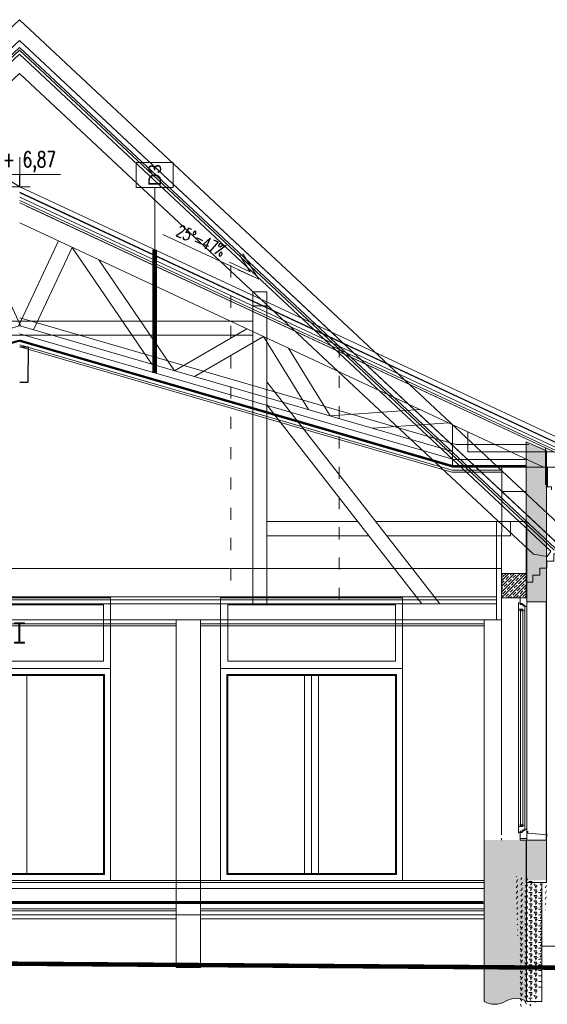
# Model space of a CAD drawing. Header units: centimetres. Extents: x -122 to 72759, y 3298 to 43172.
# Tile 2 of 243: x 27010 to 27533, y 16061 to 17036. Entities that reach past the tile are written whole.
import ezdxf
from ezdxf.enums import TextEntityAlignment as Align

# ---------------------------------------------------------------- set-up
doc = ezdxf.new("R2010")
doc.units = ezdxf.units.CM
doc.header["$MEASUREMENT"] = 0
doc.linetypes.add('ACAD_ISO03W100', pattern=[30, 12, -18])
doc.linetypes.add('PAPA', pattern=[0.75, 0.35, -0.4])
doc.layers.get('0').update_dxf_attribs({"lineweight": 5})
doc.layers.get('Defpoints').update_dxf_attribs({"lineweight": 5})
for name, color, linetype, lineweight in [('0-hatch', 7, 'Continuous', 5), ('0-LINIA CIENKA', 7, 'Continuous', 5), ('0-WIDOSK', 7, 'Continuous', 5), ('0_OPISY WARSTW', 7, 'Continuous', 5), ('1- ŚREDNIA', 7, 'Continuous', 5), ('1-METKI', 7, 'Continuous', 5), ('_ nowe meble', 7, 'Continuous', 5), ('_ ściany konstrukcyjne', 7, 'Continuous', 5), ('A_izol-termiczna', 7, 'ZIGZAG', 5), ('A_okna', 7, 'Continuous', 5), ('A_sciany', 7, 'Continuous', 5), ('A_widokowa', 7, 'Continuous', 5), ('cienka', 7, 'Continuous', 5), ('cienka 0', 7, 'Continuous', 5), ('cienka sciany', 7, 'Continuous', 5), ('hacze', 7, 'Continuous', 5), ('istniejące hatch', 7, 'Continuous', 5), ('Istniejące sciany', 7, 'Continuous', 5), ('meble', 7, 'Continuous', 5), ('PR-METKI', 7, 'Continuous', 5), ('widok', 7, 'Continuous', 5), ('wymiarowanie', 7, 'Continuous', 5), ('ZZZ_Xref', 7, 'Continuous', 5)]:
    doc.layers.add(name, color=color, linetype=linetype, lineweight=lineweight)
doc.styles.add('20', font='romans.shx', dxfattribs={"width": 0.7})
doc.styles.add('Century', font='GOTHIC.TTF')
doc.styles.add('ROMAN', font='romans.shx', dxfattribs={"width": 0.7})
doc.styles.get("Standard").update_dxf_attribs({"font": 'ARIAL.TTF'})
doc.linetypes.add('BATTING', pattern='A,0.0001,-0.1,[134,ltypeshp.shx,S=0.1,R=0,X=-0.1,Y=0],-0.2,[134,ltypeshp.shx,S=0.1,R=180,X=0.1,Y=0],-0.1', length=0.4001)
doc.linetypes.add('ZIGZAG', pattern='A,0.0001,-0.2,[131,ltypeshp.shx,S=0.2,R=0,X=-0.2,Y=0],-0.4,[131,ltypeshp.shx,S=0.2,R=180,X=0.2,Y=0],-0.2', length=0.8001)
doc.dimstyles.new('1-100', dxfattribs={"dimscale": 0, "dimtxt": 15, "dimasz": 5, "dimexe": 3, "dimexo": 7, "dimgap": 2, "dimtad": 1, "dimdec": 0, "dimrnd": 0.5, "dimzin": 9, "dimdsep": 46, "dimtxsty": '20', "dimblk1": 'new', "dimblk2": 'new', "dimsah": 1, "dimcen": 5, "dimdle": 20, "dimse1": 1, "dimse2": 1, "dimclrd": 256, "dimclre": 3, "dimclrt": 256, "dimadec": 0, "dimazin": 0, "dimtfac": 15, "dimtdec": 0, "dimtix": 1, "dimtmove": 1, "dimatfit": 3, "dimldrblk": 'new', "dimfxl": 1, "dimtfill": 1, "dimtolj": 1, "dimtzin": 5, "dimlwd": -1, "dimarcsym": 0})
doc.dimstyles.get("Standard").update_dxf_attribs({"dimtxt": 0.18, "dimasz": 0.18, "dimexe": 0.18, "dimexo": 0.0625, "dimgap": 0.09, "dimtad": 0, "dimtih": 1, "dimtoh": 1, "dimdec": 4, "dimzin": 0, "dimdsep": 46, "dimtxsty": 'Standard', "dimcen": 0.09, "dimadec": 0, "dimazin": 0, "dimtfac": 1, "dimtdec": 4, "dimtofl": 0, "dimtmove": 0, "dimatfit": 3, "dimfxl": 1, "dimtolj": 1, "dimtzin": 0, "dimarcsym": 0})

# ---------------------------------------------------------------- blocks, each defined once
blk = doc.blocks.new('G$CAC59C053')
at = {"layer": 'istniejące hatch', "ltscale": 0.5, "transparency": 33554687}
h = blk.add_hatch(color=256, dxfattribs=at)
h.dxf.hatch_style = 1
edge = h.paths.add_edge_path()
edge.add_line((920.3412787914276, 70.000004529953), (932.3423182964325, 70.00000464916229))
edge.add_line((932.3423182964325, 70.00000464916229), (932.3412796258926, 70.00160217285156))
edge.add_line((932.3412796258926, 70.00160217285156), (962.3908317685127, 69.9984073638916))
edge.add_line((962.3908317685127, 69.9984073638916), (962.3642270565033, -90.00000023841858))
edge.add_arc((951.729105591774, -105.6580926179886), 18.9283296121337, 55.81529120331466, 124.1847085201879)
edge.add_arc((930.7176318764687, -71.55052495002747), 21.16723502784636, 240.6457293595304, 299.35427056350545, ccw=False)
edge.add_line((920.3412784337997, -90.00000035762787), (920.3412786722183, 40.00000464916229))
h = blk.add_hatch(color=256, dxfattribs=at)
h.dxf.hatch_style = 1
edge = h.paths.add_edge_path()
edge.add_line((-1.072883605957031e-06, 7.001056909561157), (-42.04955291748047, 6.998948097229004))
edge.add_line((-42.04955291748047, 6.998948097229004), (-42.02294874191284, -90))
edge.add_arc((-31.38782781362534, -105.6580924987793), 18.92832960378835, 55.81529165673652, 124.1847089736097, ccw=False)
edge.add_arc((-10.37635385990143, -71.55052483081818), 21.16723493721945, 240.6457295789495, 299.3542707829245)
edge.add_line((-2.980232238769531e-07, -89.99999976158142), (-6.556510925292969e-07, -45.10359394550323))
at = {"layer": 'Istniejące sciany', "ltscale": 0.5}
for points in [[(460.1706393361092, 882.5412194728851), (-93.69068640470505, 364.3636384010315), (-83.4428099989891, 353.4100532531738), (460.1706393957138, 862.0000002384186)], [(460.1706395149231, 882.5412194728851), (1014.031965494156, 364.3636387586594), (1003.78408908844, 353.4100534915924), (460.1706393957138, 862)], [(-83.4428099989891, 353.4100532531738), (460.1706393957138, 862.0000002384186)], [(460.1706393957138, 862.0000002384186), (-76.04719680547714, 360.3291876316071)], [(1003.784089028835, 353.4100532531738), (460.1706393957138, 862)], [(460.1706393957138, 862), (996.388475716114, 360.3291879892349)], [(-80.02685183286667, 349.7588580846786), (460.1706391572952, 855.1529268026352)], [(-69.2036337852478, 357.1459367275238), (460.1706392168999, 852.4140977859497)], [(1000.368130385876, 349.7588583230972), (460.1706394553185, 855.1529266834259)], [(989.5449123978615, 357.1459369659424), (460.1706392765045, 852.4140975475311)], [(460.1706392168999, 848.305853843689), (-65.96169185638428, 356.0707654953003), (-62.34033423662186, 350.6710624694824), (-48.73561179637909, 353.0152122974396), (460.1706392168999, 829.1340489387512)], [(460.1706392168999, 848.305853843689), (986.3029708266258, 356.0707656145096), (982.6816130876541, 350.671062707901), (969.076890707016, 353.0152125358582), (460.1706393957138, 829.1340489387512)], [(215.1568143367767, 613.0038022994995), (215.1568143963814, 599.0038022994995), (229.1568139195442, 599.0038020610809), (229.1568145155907, 613.0038021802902)], [(705.1844645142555, 613.0038024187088), (705.1844644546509, 599.0038022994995), (691.1844646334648, 599.0038021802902), (691.1844643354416, 613.0038022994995)], [(229.1568143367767, 584.027407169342), (460.1706390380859, 584.027407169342)], [(691.1844644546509, 584.027407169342), (460.1706393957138, 584.027407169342)], [(229.1568145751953, 570.027407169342), (460.1706399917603, 570.0274070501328)], [(691.1844636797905, 570.0274074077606), (460.1706390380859, 570.0274072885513)], [(215.1568143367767, 523.8237709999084), (43.91315317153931, 303.9999998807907)], [(705.184464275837, 523.8237711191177), (876.4281257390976, 304)], [(215.1568142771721, 501.0426261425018), (61.65976250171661, 303.9999997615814)], [(705.184464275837, 501.0426261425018), (858.6815161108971, 304)], [(-12.00000023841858, 385.385618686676), (107.3128998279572, 385.3856189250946)], [(125.0595092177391, 385.3856188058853), (215.1568143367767, 385.3856189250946)], [(795.2817694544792, 385.3856189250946), (705.1844643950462, 385.3856189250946)], [(932.3412788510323, 385.3856191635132), (813.0283791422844, 385.3856190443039)], [(-12, 371.3856188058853), (96.40683954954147, 371.3856188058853)], [(114.1534489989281, 371.3856189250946), (215.1568143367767, 371.3856188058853)], [(806.1878297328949, 371.3856189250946), (705.1844645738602, 371.3856188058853)], [(932.3412789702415, 371.3856189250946), (823.9344391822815, 371.3856189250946)], [(-42.04719644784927, 325.3291876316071), (-48.04719632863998, 325.3291876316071), (-48.04719668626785, 332.3291878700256), (-55.04719650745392, 332.3291875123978), (-55.04719638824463, 339.3291876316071), (-62.04719662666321, 339.3291878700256), (-62.04719656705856, 346.3291878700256), (-69.04719680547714, 346.3291878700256), (-69.04719668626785, 353.3291879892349), (-76.04719662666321, 353.3291877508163), (-76.04719668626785, 360.3291877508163), (-76.04719680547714, 360.3291876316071)], [(962.3884753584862, 325.3291876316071), (968.3884754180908, 325.3291881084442), (968.3884753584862, 332.3291878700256), (975.3884751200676, 332.3291881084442), (975.3884754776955, 339.3291878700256), (982.3884755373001, 339.3291878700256), (982.3884754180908, 346.3291878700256), (989.3884756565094, 346.3291881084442), (989.3884754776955, 353.3291879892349), (996.3884756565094, 353.3291881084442), (996.388475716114, 360.3291879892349), (996.388475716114, 360.3291879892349)], [(1003.784089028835, 353.4100532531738), (1000.368130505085, 349.7588582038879)], [(-17.82324641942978, 311.0000001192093), (932.3420728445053, 311)], [(-17.78552848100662, 307.9999998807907), (932.3421048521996, 308)], [(-17.73523825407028, 304), (932.3421475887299, 304)], [(0, 288), (920.341278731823, 288)], [(-2.384185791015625e-07, 284), (615.3561015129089, 284)], [(639.3561055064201, 283.9999998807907), (920.3412788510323, 284)], [(0, 282), (615.3561014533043, 281.9999998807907)], [(639.3561053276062, 282), (920.3412789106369, 281.9999997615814)], [(0, 2), (615.3561013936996, 1.999999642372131)], [(-5.960464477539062e-08, 0), (615.3561015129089, -2.384185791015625e-07)], [(639.3561128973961, 1.999999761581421), (920.341278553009, 1.999999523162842)], [(-2.980232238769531e-07, -7.999999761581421), (615.356101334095, -7.99999988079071)], [(639.3561130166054, -3.576278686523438e-07), (920.341278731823, -5.960464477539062e-07)], [(639.356113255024, -7.99999988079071), (920.341278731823, -8.000000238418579)]]:
    blk.add_lwpolyline(points, dxfattribs=at)
for points in [[(229.1568145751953, 304.0000001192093), (229.1568142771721, 613.0038024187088), (215.1568143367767, 613.0038022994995), (215.156814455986, 304)], [(691.1844643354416, 304.0000001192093), (691.1844643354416, 613.0038022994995), (705.1844645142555, 613.0038024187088), (705.1844643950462, 304)], [(-12.00003153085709, 371.3840210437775), (-12.00003153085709, 385.384021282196), (-26.00003129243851, 385.3840214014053), (-26.00003159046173, 371.3818809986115)], [(932.3413101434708, 371.3840211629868), (932.3413103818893, 385.384021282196), (946.3413102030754, 385.3840216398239), (946.3413106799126, 371.3818811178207)], [(455.1706392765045, 284.9999995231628), (465.1706394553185, 284.9999997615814), (465.1706394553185, 283.9999997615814), (460.6706394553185, 283.9999998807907), (460.6706391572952, 266), (465.1706389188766, 265.9999998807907), (465.1706394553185, 264.9999997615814), (455.1706394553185, 264.9999997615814), (455.1706394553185, 265.9999996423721), (459.6706395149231, 266.0000001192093), (459.6706389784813, 283.9999998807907), (455.1706392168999, 283.9999997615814)], [(639.3561055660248, 288), (615.356101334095, 288), (615.3561012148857, -56.35201132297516), (639.3561143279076, -56.35201144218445)]]:
    blk.add_lwpolyline(points, close=True, dxfattribs=at)
for points in [[(920.341278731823, 288), (932.3423182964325, 288), (932.3412789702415, 385.3856190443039), (962.390830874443, 385.3824242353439), (962.3642270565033, -90.00000023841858, 0.3074941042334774), (941.0939853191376, -90, -0.2619186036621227), (920.3412784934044, -90)], [(7.152557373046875e-07, 288), (-18.0495553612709, 288.0000021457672), (-18.04955339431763, 329.000004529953), (-42.04955250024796, 328.9989502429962), (-42.02294886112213, -90.00000023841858, -0.3074941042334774), (-20.75270706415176, -89.99999976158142, 0.2619186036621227), (-4.172325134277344e-07, -89.99999988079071)]]:
    blk.add_lwpolyline(points, format="xyb", close=True, dxfattribs=at)
blk = doc.blocks.new('*U1287')
at = {"color": 7, "lineweight": 50, "true_color": 0xffffff}
blk.add_wipeout([(44.000000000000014, 236.00000000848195), (44.000000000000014, 9.577092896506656e-09), (0, 0), (2.1542015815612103e-07, 240), (25, 240), (25, 235.9999999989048)], dxfattribs=at).dxf.layer = 'cienka'
at = {"layer": 'A_izol-termiczna', "ltscale": 34}
blk.add_line((25, 235.9999999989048), (25, 239.9999999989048), dxfattribs=at)
at = {"layer": 'A_izol-termiczna', "linetype": 'Continuous'}
blk.add_line((25, 235.9999999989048), (44, 236.0000000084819), dxfattribs=at).dxf.unprotected_set("ltscale", 0)
at = {"layer": 'A_izol-termiczna', "linetype": 'Continuous', "ltscale": 34}
blk.add_line((25, 2.824034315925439e-18), (44, 9.5770621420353e-09), dxfattribs=at)
at = {"layer": 'A_okna'}
for p, q in [((16.7000000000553, 235.0138864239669), (18.50000000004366, 235.0138864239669)), ((16.7000000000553, 235.0138864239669), (16.7000000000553, 228.7138864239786)), ((18.50000000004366, 234.4138864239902), (18.50000000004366, 239.9999999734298)), ((18.50000000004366, 239.9999999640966), (24.99999999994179, 239.9999999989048)), ((18.50000000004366, 235.0138864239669), (18.50000000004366, 233.2138864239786)), ((20.2000000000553, 234.4138864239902), (18.50000000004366, 234.4138864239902)), ((20.2000000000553, 233.6138864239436), (20.2000000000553, 234.4138864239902)), ((16.7000000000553, 228.7138864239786), (21.10000000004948, 228.7138864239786)), ((16.7000000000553, 228.7138864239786), (18.7000000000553, 228.7138864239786)), ((16.73606914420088, 228.0978638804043), (16.93126547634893, 228.7138864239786)), ((16.83232870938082, 227.4236431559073), (16.73606914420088, 228.0978638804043)), ((18.7000000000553, 227.0138864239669), (16.83232870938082, 227.4236431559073)), ((18.50000000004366, 233.2138864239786), (20.90000000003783, 233.2138864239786)), ((18.7000000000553, 228.7138864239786), (18.7000000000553, 227.0138864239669)), ((18.7000000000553, 228.4138864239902), (19.2000000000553, 228.4138864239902)), ((19.2000000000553, 228.4138864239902), (20.60106894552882, 228.4138864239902)), ((19.2000000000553, 228.4138864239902), (19.2000000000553, 226.9902540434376)), ((20.60106894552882, 226.9902540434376), (19.2000000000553, 226.9902540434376)), ((21.50000000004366, 233.6138864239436), (20.2000000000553, 233.6138864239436)), ((21.10106894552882, 228.4138864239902), (20.60106894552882, 228.4138864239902)), ((20.60106894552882, 228.4138864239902), (20.60106894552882, 226.9902540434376)), ((20.90000000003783, 233.2138864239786), (20.90000000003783, 232.0138864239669)), ((20.90000000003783, 232.0138864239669), (23.10000000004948, 232.0138864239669)), ((21.10000000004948, 228.7138864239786), (21.10605731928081, 227.0138972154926)), ((21.10605731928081, 227.0138972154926), (23.10000000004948, 227.474498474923)), ((21.50000000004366, 232.6138864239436), (21.50000000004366, 233.6138864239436)), ((23.10000000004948, 232.6138864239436), (21.50000000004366, 232.6138864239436)), ((23.10000000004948, 231.2138864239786), (23.10000000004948, 232.6138864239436)), ((23.10000000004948, 232.0138864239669), (23.10000000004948, 227.474498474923)), ((25.00000000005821, 231.2138864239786), (23.10000000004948, 231.2138864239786)), ((16.70000000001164, 13.29999999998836), (21.10000000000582, 13.29999999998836)), ((16.70000000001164, 13.29999999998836), (18.70000000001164, 13.29999999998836)), ((16.70000000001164, 7), (16.70000000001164, 13.29999999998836)), ((16.83232870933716, 14.59024326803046), (16.73606914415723, 13.91602254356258)), ((16.73606914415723, 13.91602254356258), (16.93126547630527, 13.29999999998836)), ((18.70000000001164, 15), (16.83232870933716, 14.59024326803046)), ((18.70000000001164, 13.29999999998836), (18.70000000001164, 15)), ((18.70000000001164, 13.59999999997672), (19.20000000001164, 13.59999999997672)), ((19.20000000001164, 13.59999999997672), (19.20000000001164, 15.0236323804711)), ((20.60106894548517, 15.0236323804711), (19.20000000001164, 15.0236323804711)), ((19.20000000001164, 13.59999999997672), (20.60106894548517, 13.59999999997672)), ((20.60106894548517, 13.59999999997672), (20.60106894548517, 15.0236323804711)), ((21.10106894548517, 13.59999999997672), (20.60106894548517, 13.59999999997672)), ((20.89999999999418, 10), (23.10000000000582, 10)), ((20.89999999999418, 8.799999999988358), (20.89999999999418, 10)), ((21.10000000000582, 13.29999999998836), (21.10605731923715, 14.99998920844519)), ((21.10605731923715, 14.99998920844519), (23.10000000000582, 14.53938794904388)), ((23.10000000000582, 10), (23.10000000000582, 14.53938794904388)), ((25, 10.79999999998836), (23.10000000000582, 10.79999999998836)), ((23.10000000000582, 10.79999999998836), (23.10000000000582, 9.399999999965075)), ((25, 2.824034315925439e-18), (25, 10.79999999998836)), ((0, 0), (0, 2)), ((16.70000000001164, 7), (18.5, 7)), ((18.4953962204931, 7.599999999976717), (18.4953962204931, 2.824034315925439e-18)), ((18.5, 7), (18.5, 8.799999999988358)), ((18.5, 8.799999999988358), (20.89999999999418, 8.799999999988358)), ((20.20000000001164, 7.599999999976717), (18.5, 7.599999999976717)), ((18.5, 1.5), (25, 1.5)), ((18.5, 2.824034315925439e-18), (25, 2.824034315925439e-18)), ((21.5, 8.399999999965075), (20.20000000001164, 8.399999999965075)), ((20.20000000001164, 8.399999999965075), (20.20000000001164, 7.599999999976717)), ((21.5, 9.399999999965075), (21.5, 8.399999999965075)), ((23.10000000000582, 9.399999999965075), (21.5, 9.399999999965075))]:
    blk.add_line(p, q, dxfattribs=at)
at = {"layer": 'A_okna', "lineweight": 0}
for p, q in [((25, 10.80000000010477), (25, 239.9999999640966)), ((16.7000000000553, 228.7138864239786), (16.70000000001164, 13.29999999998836)), ((18.7000000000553, 228.4138864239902), (18.70000000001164, 15.00000000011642)), ((21.10106894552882, 228.4138864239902), (21.10605731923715, 14.9999892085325)), ((23.10000000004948, 227.474498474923), (23.10000000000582, 14.5393879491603))]:
    blk.add_line(p, q, dxfattribs=at)
at = {"layer": 'A_sciany', "ltscale": 34}
blk.add_line((25, 239.9999999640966), (-1.567373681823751e-16, 240), dxfattribs=at)
blk.add_lwpolyline([(25.8136868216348, 8.81435855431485), (25.8136868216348, 6.667521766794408), (45.07673256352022, 5.000002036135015), (44.61475434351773, 3.292622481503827)], dxfattribs=at)
at = {"layer": 'A_widokowa'}
for p, q in [((0, 5), (-1.567373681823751e-16, 240)), ((44, 236.0000000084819), (44, 9.57706447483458e-09))]:
    blk.add_line(p, q, dxfattribs=at)
blk = doc.blocks.new('G$CAF55AF46')
at = {"layer": 'hacze', "transparency": 33554687}
h = blk.add_hatch(dxfattribs=at)
h.set_pattern_fill('JIS_STN_1E', color=256, scale=3.999999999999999, angle=138.1887953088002, style=0)
h.set_pattern_definition([(44.99999999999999, (1112.195866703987, 236.8493068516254), (-2.828427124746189, 2.828427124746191), []), (44.99999999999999, (1115.01586663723, 236.8493067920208), (-2.828427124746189, 2.828427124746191), [4, -2])])
h.paths.add_polyline_path([(0, 24.00000002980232), (1.192092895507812e-07, -2.980232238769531e-08), (-24, 1.490116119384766e-07), (-24, 24.00000002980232)])
at = {"layer": 'hacze'}
blk.add_lwpolyline([(0, 24.00000002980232), (1.192092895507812e-07, -2.980232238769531e-08), (-24, 1.490116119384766e-07), (-24, 24.00000002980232)], close=True, dxfattribs=at)
blk = doc.blocks.new('*U1293')
blk.add_line((7.741475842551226e-15, 68.45564872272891), (0, 0))
blk.add_lwpolyline([(20.30405022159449, 68.45564872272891), (-20.30405022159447, 68.45564872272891), (-20.30405022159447, 95.77072858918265), (20.30405022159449, 95.77072858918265)], close=True)
at = {"ltscale": 2, "const_width": 5}
blk.add_lwpolyline([(8.302234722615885e-15, -135.6444521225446), (0, 0)], dxfattribs=at)
at = {"style": 'Century'}
blk.add_attdef('OZNACZENIE', text='', height=14, rotation=269.9982441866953, dxfattribs=at).set_placement((3.551610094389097e-14, 82.11318865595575), align=Align.MIDDLE_CENTER)
blk = doc.blocks.new('A$C62ED3DEA')
at = {"layer": '0-WIDOSK', "const_width": 1}
blk.add_lwpolyline([(-17.55801372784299, 10.77340776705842), (-1.818989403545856e-12, -3.637978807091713e-12), (-1.818989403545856e-12, 10.77340776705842)], dxfattribs=at)
at = {"layer": 'PR-METKI', "ltscale": 15}
for points in [[(-1.818989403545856e-12, -2.728484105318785e-12), (-1.818989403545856e-12, 26.32330762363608)], [(-1.818989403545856e-12, -2.728484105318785e-12), (-17.55801372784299, 10.77340776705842), (36.06441087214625, 10.77340776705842), (-1.818989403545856e-12, 10.77340776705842), (-1.818989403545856e-12, -2.728484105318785e-12)], [(-9.247762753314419, -2.728484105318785e-12), (9.247762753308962, -2.728484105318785e-12)]]:
    blk.add_lwpolyline(points, dxfattribs=at)
blk = doc.blocks.new('G$C45CCCB1D')
at = {"layer": 'PR-METKI', "xscale": 0.7437499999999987, "yscale": 0.7437499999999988, "zscale": 0.7437499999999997, "rotation": 1.219350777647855e-06}
blk.add_blockref('A$C62ED3DEA', (-2.980232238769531e-08, -2.384185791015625e-07), dxfattribs=at)
at = {"layer": 'PR-METKI', "color": 51, "ltscale": 15, "insert": (-11.13605323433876, 9.681744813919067), "char_height": 10.4125, "width": 131.1180396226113, "attachment_point": 7, "rotation": 1.2193332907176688e-06}
blk.add_mtext('{\\W0.7;\\Fromans|c238;+ 6,87}', dxfattribs=at)
blk = doc.blocks.new('G$C3BFB8617')
at = {"layer": 'widok'}
for points in [[(-236.5215881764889, -84.3569107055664), (-141.459330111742, -40.02865183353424)], [(236.5206776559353, -84.35691046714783), (141.4584195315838, -40.02865147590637)], [(-220.6314879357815, -59.18700909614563), (-236.5215881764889, -84.3569107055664), (-216.2202944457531, -74.89026188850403)], [(-217.9255990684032, -60.89527320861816), (-227.9993795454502, -76.85213017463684), (-207.6676196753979, -67.37127494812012)], [(217.9246884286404, -60.89527297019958), (227.9984689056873, -76.85212981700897), (207.6667090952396, -67.37127470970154)], [(220.6305772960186, -59.18700885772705), (236.5206776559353, -84.35691046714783), (216.2193838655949, -74.89026165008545)]]:
    blk.add_lwpolyline(points, dxfattribs=at)
at = {"layer": '1-METKI', "char_height": 12, "width": 102.004118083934, "style": 'ROMAN'}
for insert, attachment_point, rotation in [((-199.9947716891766, -62.33350193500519), 7, 24.999999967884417), ((199.9938610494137, -62.33350157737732), 9, 335.000000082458)]:
    blk.add_mtext('25%%D=47%', dxfattribs=dict(at, insert=insert, attachment_point=attachment_point, rotation=rotation))
blk = doc.blocks.new('G$C8E3AB248')
at = {"layer": '0-hatch', "lineweight": 5, "transparency": 33554687}
h = blk.add_hatch(dxfattribs=at)
h.set_pattern_fill('HONEY', color=256, scale=0.9999999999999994, angle=90.15015614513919)
h.set_pattern_definition([(129.9999999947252, (66452.88998445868, 19150.95337975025), (-5.167615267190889, 1.880858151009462), [3.174999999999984, -6.349999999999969]), (249.9999999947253, (66452.88998445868, 19150.95337975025), (0.9549366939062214, -5.415715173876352), [3.174999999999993, -6.349999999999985]), (189.999999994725, (66452.88998445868, 19150.95337975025), (-4.21267857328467, -3.534857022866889), [-6.35000000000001, 3.175000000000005])])
h.paths.add_polyline_path([(1266.224905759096, 77.04723632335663), (1246.224905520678, 77.04723632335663), (1246.224905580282, 511.494552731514), (1266.224904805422, 504.0240135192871)])
h = blk.add_hatch(dxfattribs=at)
h.set_pattern_fill('HONEY', color=256, scale=0.9999999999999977, angle=270.0000000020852)
h.set_pattern_definition([(359.9999999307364, (123389038.7270985, 1021224252.699062), (4.762500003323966, 2.749630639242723), [3.174999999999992, -6.349999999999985]), (119.9999999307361, (123389038.7270985, 1021224252.699062), (-4.762499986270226, 2.749630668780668), [3.174999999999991, -6.349999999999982]), (59.99999993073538, (123389038.7270985, 1021224252.699062), (1.705374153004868e-08, 5.499261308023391), [-6.349999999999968, 3.174999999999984])])
h.paths.add_polyline_path([(1246.720385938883, 75.03809225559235), (1261.720385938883, 75.03809225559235), (1261.720385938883, -42.96274793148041), (1246.713782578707, -42.96190822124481)])
at = {"layer": '0-hatch', "linetype": 'BATTING', "lineweight": 5, "ltscale": 15}
for points in [[(1249.006562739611, 508.8940082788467), (1176.582575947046, 508.8940080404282), (744.7503141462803, 634.1496415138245)], [(1246.211445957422, 493.8940080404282), (1174.451081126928, 493.8940079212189), (744.7503141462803, 618.5313881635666)]]:
    blk.add_lwpolyline(points, dxfattribs=at)
at = {"layer": '0-LINIA CIENKA', "lineweight": 5}
blk.add_lwpolyline([(266.3000021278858, 386.0380967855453), (1222.066659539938, 386.0380965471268)], dxfattribs=at)
at = {"layer": '1- ŚREDNIA', "lineweight": 5}
for points in [[(744.750314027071, 758.6145726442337), (1292.408936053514, 503.237163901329), (1292.408936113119, 497.4730261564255), (1290.985016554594, 499.5165932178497)], [(744.7503140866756, 758.0628840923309), (1291.961623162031, 502.894060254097)], [(744.7503140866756, 750.3392382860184), (1285.371146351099, 498.2436045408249)], [(744.7503140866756, 748.1324824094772), (1284.525910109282, 496.4309892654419)], [(1222.211469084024, 483.3940080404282), (1172.959045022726, 483.3936196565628), (744.7503141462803, 607.59860932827)], [(1222.211484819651, 481.3940081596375), (1172.674852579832, 481.3936175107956), (744.7503141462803, 605.5161751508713)]]:
    blk.add_lwpolyline(points, dxfattribs=at)
for points in [[(1246.224905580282, 511.494552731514), (1266.406001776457, 502.5502606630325), (1266.406001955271, 75.03809237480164), (1246.22490593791, 75.03809201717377)], [(1246.720385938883, 75.03809225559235), (1261.720385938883, 75.03809225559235), (1261.720385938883, -42.96274793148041), (1246.713782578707, -42.96190822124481)]]:
    blk.add_lwpolyline(points, close=True, dxfattribs=at)
for points, elevation in [([(1275.709318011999, 486.3937717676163), (1267.322881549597, 486.3934744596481), (1267.322881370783, 466.8800345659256), (1265.827613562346, 466.8800345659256)], 6.103515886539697e-06), ([(1265.827613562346, 466.8800345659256), (1271.324956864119, 466.8800345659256), (1271.3249566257, 463.8800345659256)], 6.103515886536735e-06)]:
    blk.add_lwpolyline(points, dxfattribs=dict(at, elevation=elevation))
at = {"layer": '_ nowe meble', "lineweight": 5}
for points in [[(744.7503142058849, 764.1314624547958), (1294.522027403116, 507.7687023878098), (1292.40893599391, 503.2371634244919)], [(744.7503140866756, 753.6493723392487), (1286.639001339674, 500.9625283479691)], [(751.5394242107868, 744.9666684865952), (1280.269758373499, 498.4156650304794), (1280.269758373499, 486.3936229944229)], [(744.750314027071, 728.2716802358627), (1263.459482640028, 486.3936229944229)], [(1280.269758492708, 486.3936232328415), (1173.385333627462, 486.3936231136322), (1173.385333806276, 528.3958884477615)], [(1273.883507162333, 501.3936229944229), (1188.385333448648, 501.3936229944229), (1188.385333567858, 521.4012733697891)], [(1265.392330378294, 468.9416525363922), (1265.392330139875, 505.3531240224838)], [(751.7503139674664, 281.0380967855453), (751.7503141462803, 83.03809666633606)], [(1026.726311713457, 281.0380970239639), (1026.726311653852, 83.03809678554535)], [(1033.726311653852, 281.0380970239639), (1033.726311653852, 83.03809678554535)], [(1040.726311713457, 281.0380969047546), (1040.726311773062, 83.03809678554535)]]:
    blk.add_lwpolyline(points, dxfattribs=at)
at = {"layer": '_ nowe meble', "lineweight": 5, "ltscale": 0.5}
for points in [[(745.5683324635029, 626.5777899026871), (706.4712095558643, 710.4218405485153)], [(743.9322954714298, 626.5777900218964), (783.0294183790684, 710.4218407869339)], [(758.5110959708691, 622.3491052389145), (796.6240350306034, 704.082566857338)], [(796.6240351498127, 704.082566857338), (875.4376446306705, 588.4337276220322)], [(823.2315197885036, 691.67529296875), (898.0618399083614, 581.8714188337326)], [(316.1152945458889, 502.0118795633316), (745.5683324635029, 626.5777899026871)], [(1173.385333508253, 502.0118801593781), (743.9322954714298, 626.5777900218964)], [(898.0618399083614, 581.8714188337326), (969.573452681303, 623.4349290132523)], [(917.9747755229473, 576.0955301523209), (986.1359395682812, 615.7117146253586)], [(1030.709954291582, 543.395888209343), (986.1359395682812, 615.7117146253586)], [(1173.385333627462, 486.3936231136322), (744.7503141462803, 610.7222608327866)], [(1222.211445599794, 486.3940080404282), (1173.385333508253, 486.3936228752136), (744.7503140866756, 610.7222608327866)], [(1246.211446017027, 486.3940080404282), (1173.385333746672, 486.3940080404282), (744.7503141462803, 610.722261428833)], [(1052.166615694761, 537.1722320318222), (1010.863815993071, 604.1809163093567)], [(1141.217730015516, 543.3958879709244), (1052.166615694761, 537.1722320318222)], [(1169.26079967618, 530.3191901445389), (1093.941218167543, 525.055211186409)]]:
    blk.add_lwpolyline(points, dxfattribs=at)
at = {"layer": '_ nowe meble', "lineweight": 5}
for points in [[(834.7503152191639, 77.03809654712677), (834.7503153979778, 357.0380959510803), (654.7503127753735, 357.0380959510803), (654.7503126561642, 77.03809666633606)], [(834.7503153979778, 357.0380959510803), (654.7503127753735, 357.0380959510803), (654.7503125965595, 287.0380970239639), (834.7503153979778, 287.0380969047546)], [(1123.726312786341, 77.03809678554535), (1123.726313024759, 357.0380960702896), (943.7263104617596, 357.0380960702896), (943.7263103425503, 77.03809678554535)], [(1123.726313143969, 357.0380960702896), (943.7263104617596, 357.0380960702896), (943.726310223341, 287.0380972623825), (1123.726313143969, 287.0380971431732)], [(827.7503153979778, 350.0380960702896), (661.7503127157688, 350.0380960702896), (661.7503127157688, 294.0380970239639), (827.7503153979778, 294.0380971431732)], [(1116.726313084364, 350.0380960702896), (950.7263103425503, 350.0380960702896), (950.7263104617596, 294.0380971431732), (1116.726313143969, 294.0380972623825)], [(834.7503153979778, 77.03809678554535), (834.7503153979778, 287.0380967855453), (654.7503127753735, 287.0380967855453), (654.7503128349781, 77.03809666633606)], [(1123.726313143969, 77.03809678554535), (1123.726313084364, 287.0380967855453), (943.7263104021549, 287.0380970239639), (943.7263105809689, 77.03809678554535)], [(828.7503153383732, 83.03809654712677), (828.7503154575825, 281.0380967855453), (660.7503125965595, 281.0380967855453), (660.7503127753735, 83.03809666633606)], [(827.7503154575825, 84.03809678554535), (827.7503154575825, 280.0380967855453), (661.7503127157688, 280.0380967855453), (661.7503127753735, 84.03809678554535)], [(1117.726313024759, 83.03809678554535), (1117.726313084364, 281.0380970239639), (949.7263103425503, 281.0380969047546), (949.7263105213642, 83.03809678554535)], [(1116.726313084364, 84.03809702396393), (1116.726313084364, 280.0380970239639), (950.7263104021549, 280.0380970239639), (950.7263105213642, 84.03809690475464)]]:
    blk.add_lwpolyline(points, close=True, dxfattribs=at)
at = {"layer": '_ ściany konstrukcyjne', "lineweight": 5, "ltscale": 0.5}
blk.add_lwpolyline([(1246.224902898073, 357.0380967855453), (1246.224906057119, 486.3940082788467), (1222.224905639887, 486.3940082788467), (1221.908413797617, 357.0380965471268)], close=True, dxfattribs=at)
at = {"layer": '_ ściany konstrukcyjne', "lineweight": 5}
blk.add_lwpolyline([(1261.720385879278, 12.00190019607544), (1306.782316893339, 12.00132393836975), (1408.736793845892, -10.40701925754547), (1897.742467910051, -12.49293267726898)], dxfattribs=at)
at = {"layer": 'cienka 0', "lineweight": 5}
blk.add_lwpolyline([(-319.9155518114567, 56.03809559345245), (1203.690834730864, 56.03809261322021)], dxfattribs=at)
at = {"layer": 'cienka sciany', "linetype": 'PAPA', "lineweight": 5, "ltscale": 5, "const_width": 2}
for points in [[(243.289182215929, 487.3940073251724), (315.9731947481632, 487.3940073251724), (744.7503139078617, 611.7634781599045)], [(1246.211445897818, 487.3940079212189), (1173.527433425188, 487.3940080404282), (744.7503140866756, 611.7634783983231)], [(-319.915551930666, 55.03809559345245), (1203.690835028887, 55.03809225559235)]]:
    blk.add_lwpolyline(points, dxfattribs=at)
at = {"layer": 'cienka sciany', "lineweight": 5}
for points in [[(-319.9155518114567, 77.03809607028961), (1204.690834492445, 77.03809678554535)], [(-319.915551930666, 75.03809583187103), (1204.69083455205, 75.03809666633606)], [(-319.9155516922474, 69.03809607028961), (1204.69083455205, 69.03809654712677)]]:
    blk.add_lwpolyline(points, dxfattribs=at)
at = {"layer": 'hacze', "lineweight": 5}
blk.add_lwpolyline([(1246.224905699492, 486.3940081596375), (1246.224905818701, 462.3940080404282), (1222.224905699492, 462.3940082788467), (1222.224905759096, 486.3940082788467)], close=True, dxfattribs=at)
at = {"layer": 'istniejące hatch', "lineweight": 5}
for points in [[(-319.9155519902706, 54.03809535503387), (1204.690834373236, 54.0380927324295)], [(-319.9155518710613, 43.03809559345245), (1204.690834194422, 43.03809225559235)]]:
    blk.add_lwpolyline(points, dxfattribs=at)
at = {"layer": 'meble', "linetype": 'ACAD_ISO03W100', "lineweight": 5}
for points in [[(953.6499962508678, 374.2105606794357), (953.6499964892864, 700.5931743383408)], [(1060.954375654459, 354.8469454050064), (1060.954375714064, 624.2177679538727)]]:
    blk.add_lwpolyline(points, dxfattribs=at)
at = {"layer": 'wymiarowanie', "color": 253, "linetype": 'Continuous', "lineweight": 5, "ltscale": 20, "true_color": 0xa3a3a3, "const_width": 4.410484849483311}
blk.add_lwpolyline([(-1001.019819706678, 7.395016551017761), (1899.395179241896, -14.03174960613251)], dxfattribs=at)
at = {"layer": '0_OPISY WARSTW', "lineweight": 5}
ref = blk.add_blockref('*U1293', (878.4416805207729, 701.7901545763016), dxfattribs=dict(at, xscale=0.8999999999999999, yscale=0.8999999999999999, zscale=0.8999999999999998, rotation=2.145050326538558e-07))
ref.add_attrib('OZNACZENIE', 'D3', dxfattribs={"layer": '0', "height": 12.59999999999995, "rotation": 89.99821525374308, "style": 'Century'}).set_placement((878.4416755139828, 775.6920236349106), align=Align.MIDDLE_CENTER)
at = {"layer": '_ nowe meble', "lineweight": 5, "ltscale": 0.5}
blk.add_blockref('G$C3BFB8617', (744.9351444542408, 756.802855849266), dxfattribs=at)
at = {"layer": '_ ściany konstrukcyjne', "lineweight": 5, "ltscale": 0.5, "rotation": 359.9999999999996}
blk.add_blockref('G$CAC59C053', (284.3495554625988, 47.03809201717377), dxfattribs=at)
at = {"layer": 'wymiarowanie', "lineweight": 5, "ltscale": 0.5, "xscale": 1.5, "yscale": 1.5, "zscale": 1.5}
blk.add_blockref('G$C45CCCB1D', (744.7503132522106, 764.1314628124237), dxfattribs=at)
at = {"lineweight": 5, "rotation": 3.662248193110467e-07}
blk.add_blockref('*U1287', (1221.908415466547, 117.0380966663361), dxfattribs=at)
at = {"layer": '0-LINIA CIENKA', "lineweight": 5}
blk.add_lwpolyline([(1204.690834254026, 117.0380965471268), (1204.69083455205, 335.0380920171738), (1222.22491183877, 335.0380920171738)], dxfattribs=at)
at = {"layer": '_ nowe meble', "color": 18, "lineweight": 5, "ltscale": 0.5, "true_color": 0x000000, "rotation": 359.9999999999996}
blk.add_blockref('G$CAF55AF46', (1246.224906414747, 357.0380967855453), dxfattribs=at)
blk = doc.blocks.new('_Oblique')
at = {"color": 0, "linetype": 'ByBlock', "lineweight": -2}
blk.add_line((-0.5, -0.5), (0.5, 0.5), dxfattribs=at)
blk = doc.blocks.new('My oblique')
at = {"xscale": 2.5, "yscale": 2.5, "zscale": 2.5, "rotation": 180}
blk.add_blockref('_Oblique', (139.0904774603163, 225.9580138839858), dxfattribs=at)
blk = doc.blocks.new('new')
at = {"ltscale": 0.1}
for p, q in [((0, -3.392063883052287), (0, 3.392063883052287)), ((-1.869884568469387, 0), (1.869884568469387, 0))]:
    blk.add_line(p, q, dxfattribs=at)
blk.add_blockref('My oblique', (-139.0904774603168, -225.9580138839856), dxfattribs=at)
blk = doc.blocks.new('*D1954')
blk.add_line((26835.75970063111, 16520.16310515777), (26835.75970063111, 16188.77749099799))
at = {"layer": 'Defpoints', "color": 0}
for p in [(27474.50656196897, 16525.16310515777), (26835.75970063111, 16183.77749099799), (27463.66505271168, 16183.77749099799)]:
    blk.add_point(p, dxfattribs=at)
at = {"linetype": 'ByBlock', "xscale": 5, "yscale": 5, "zscale": 5}
for p, rotation in [((26835.75970063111, 16525.16310515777), 90), ((26835.75970063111, 16183.77749099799), 270)]:
    blk.add_blockref('new', p, dxfattribs=dict(at, rotation=rotation))
at = {"insert": (26826.25970063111, 16354.47029807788), "char_height": 15, "attachment_point": 5, "rotation": 90, "style": '20', "bg_fill": 3, "box_fill_scale": 1.25, "bg_fill_color": 256, "bg_fill_true_color": 13158600, "bg_fill_transparency": 0}
blk.add_mtext('\\A1;342', dxfattribs=at)
blk = doc.blocks.new('*D2225')
at = {"color": 0, "lineweight": -2}
for p, q in [((27010.3086551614, 16712.25556936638), (27018.68, 16712.25556936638)), ((27018.5, 16712.07556936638), (27018.5, 16694.93753389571)), ((27018.5, 16677.43556936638), (27018.5, 16694.57360483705)), ((27010.3086551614, 16677.25556936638), (27018.68, 16677.25556936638))]:
    blk.add_line(p, q, dxfattribs=at)
at = {"color": 0}
for points in [[(27018.53, 16712.07556936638), (27018.47, 16712.07556936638), (27018.5, 16712.25556936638)], [(27018.47, 16677.43556936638), (27018.53, 16677.43556936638), (27018.5, 16677.25556936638)]]:
    blk.add_solid(points, dxfattribs=at)
at = {"layer": 'Defpoints', "color": 0}
for p in [(27010.2461551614, 16712.25556936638), (27010.2461551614, 16677.25556936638), (27018.5, 16677.25556936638)]:
    blk.add_point(p, dxfattribs=at)
at = {"color": 0, "insert": (27018.5, 16694.75556936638), "char_height": 0.18, "attachment_point": 5}
blk.add_mtext('\\A1;35.0000', dxfattribs=at)

msp = doc.modelspace()

# ---------------------------------------------------------------- block references
at = {"layer": 'ZZZ_Xref'}
msp.add_blockref('G$C8E3AB248', (26265.49584125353, 16106.73939421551), dxfattribs=at)

# ---------------------------------------------------------------- next in the draw order: dimensions: what is measured, and where the dimension line sits
dim = msp.add_linear_dim(base=(27018.5, 16677.25556936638), p1=(27010.2461551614, 16712.25556936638), p2=(27010.2461551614, 16677.25556936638), angle=90, dimstyle='Standard')
dim.commit()
dim.dimension.update_dxf_attribs({"geometry": '*D2225', "text_midpoint": (27018.5, 16694.75556936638)})
dim = msp.add_linear_dim(base=(26835.75970063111, 16183.77749099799), p1=(27474.50656196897, 16525.16310515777), p2=(27463.66505271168, 16183.77749099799), angle=90, dimstyle='1-100', override={"dimscale": 1})
dim.commit()
dim.dimension.update_dxf_attribs({"geometry": '*D1954', "text_midpoint": (26826.25970063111, 16354.47029807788)})

doc.saveas('drawing.dxf')
